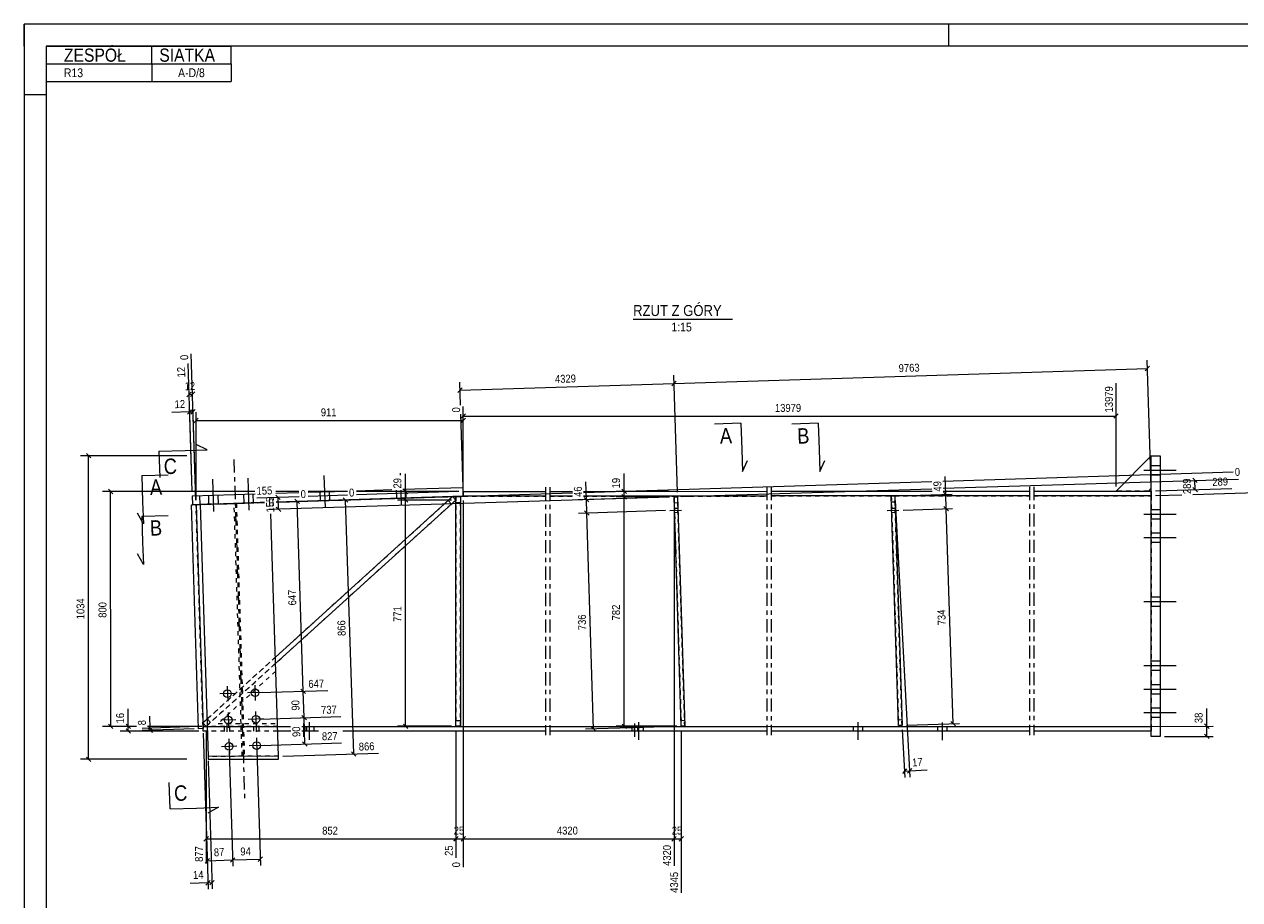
# Model space of a CAD drawing. Header units: millimetres. Extents: x 0 to 420, y 0 to 610.
# Tile 4 of 5: x 0 to 276, y 411 to 610. Entities that reach past the tile are written whole.
import ezdxf

# ---------------------------------------------------------------- set-up
doc = ezdxf.new("R2010")
doc.units = ezdxf.units.MM
for name, pattern in [('XKITLINE00', [0]), ('XKITLINE01', [4, 1, -1, 1, -1]), ('XKITLINE02', [4, 2, -2]), ('XKITLINE03', [6, 3, -1, 1, -1])]:
    doc.linetypes.add(name, pattern=pattern)
for name, color, linetype, lineweight in [('Arkusz rysunku', 3, 'Continuous', 0), ('Element', 2, 'Continuous', 0), ('Inny typ obiektu', 7, 'Continuous', 0), ('Przekrój', 7, 'Continuous', 0), ('Wymiar', 4, 'Continuous', 0), ('Śruba', 3, 'Continuous', 0)]:
    doc.layers.add(name, color=color, linetype=linetype, lineweight=lineweight)
doc.styles.add('ARIAL', font='ARIAL.TTF')

msp = doc.modelspace()

# ---------------------------------------------------------------- linework, layer by layer
at = {"layer": 'Arkusz rysunku', "linetype": 'XKITLINE00', "lineweight": 0}
for p, q in [((420, 610), (0, 610)), ((0, 610), (0, 0)), ((0, 605), (0, 610)), ((210, 605), (210, 610)), ((415, 605), (5, 605)), ((5, 605), (5, 5)), ((5, 594), (0, 594))]:
    msp.add_line(p, q, dxfattribs=at)
at = {"layer": 'Element', "linetype": 'XKITLINE03', "lineweight": 0}
for p, q in [((47.61, 511.19), (50.05, 433.76)), ((118.38, 504.86), (118.38, 448.55)), ((119.38, 504.86), (119.38, 448.55)), ((168.66, 504.91), (168.66, 448.55)), ((169.66, 504.91), (169.66, 448.55)), ((228.34, 504.94), (228.34, 448.55)), ((229.34, 504.94), (229.34, 448.55))]:
    msp.add_line(p, q, dxfattribs=at)
at = {"layer": 'Element', "linetype": 'XKITLINE00', "lineweight": 0}
for p, q in [((248.01, 504.01), (256, 512.01)), ((256, 512.01), (258, 512.01)), ((256.02, 448.28), (256, 512.01)), ((258, 512.01), (258.02, 448.28)), ((38.15, 502.89), (52.42, 503.34)), ((38.15, 502.89), (38.21, 500.89)), ((39.93, 500.94), (39.86, 502.94)), ((97.3, 502.74), (57.03, 466.26)), ((57.14, 503.49), (62.4, 503.65)), ((99.72, 502.83), (57.21, 501.49)), ((64.45, 503.72), (73.39, 504)), ((75.45, 504.07), (83.49, 504.32)), ((86.01, 504.4), (99.65, 504.83)), ((97.3, 502.74), (98.01, 501.95)), ((98.05, 450.59), (98.05, 502.75)), ((98.05, 502.75), (99.12, 502.75)), ((99.12, 502.75), (99.12, 450.59)), ((99.65, 504.83), (99.72, 502.83)), ((99.72, 503.9), (118.38, 503.9)), ((99.72, 502.83), (99.72, 503.9)), ((118.38, 502.83), (99.72, 502.83)), ((119.38, 503.93), (124.5, 503.93)), ((124.54, 502.86), (119.38, 502.86)), ((127.02, 503.93), (168.66, 503.94)), ((168.66, 502.87), (127.06, 502.86)), ((147.59, 502.69), (148.39, 502.71)), ((149.23, 450.57), (147.59, 502.69)), ((148.39, 502.71), (150.03, 450.6)), ((169.66, 503.97), (206.2, 503.98)), ((228.34, 502.91), (169.66, 502.91)), ((196.95, 502.86), (197.75, 502.89)), ((198.6, 450.75), (196.95, 502.86)), ((197.75, 502.89), (199.4, 450.77)), ((208.72, 503.98), (228.34, 503.98)), ((229.34, 504.01), (256.01, 504.01)), ((256.01, 502.95), (229.34, 502.94)), ((255.34, 504.01), (256.01, 504.68)), ((37.95, 500.88), (38.21, 500.89)), ((39.55, 450.02), (37.95, 500.88)), ((54.55, 501.4), (38.21, 500.89)), ((39.02, 500.91), (40.62, 450.05)), ((39.93, 500.94), (41.73, 443.75)), ((98.01, 501.95), (57.07, 464.86)), ((57.74, 443.76), (56, 498.79)), ((40.62, 450.05), (39.55, 450.02)), ((41.47, 452.16), (40.58, 451.35)), ((41.3, 450.56), (40.58, 451.35)), ((40.62, 450.55), (40.6, 450.55)), ((40.62, 449.49), (40.62, 450.55)), ((40.62, 450.55), (41.52, 450.55)), ((41.51, 450.76), (41.3, 450.56)), ((57.53, 450.55), (60.49, 450.55)), ((63.01, 450.55), (118.38, 450.55)), ((99.12, 450.59), (98.05, 450.59)), ((119.38, 450.55), (168.66, 450.55)), ((150.03, 450.6), (149.23, 450.57)), ((169.66, 450.55), (228.34, 450.55)), ((199.4, 450.77), (198.6, 450.75)), ((229.34, 450.55), (256.02, 450.55)), ((41.55, 449.49), (40.62, 449.49)), ((60.53, 449.49), (57.56, 449.49)), ((66.81, 449.49), (63.05, 449.49)), ((118.38, 449.49), (72.34, 449.49)), ((168.66, 449.49), (119.38, 449.49)), ((228.34, 449.49), (169.66, 449.49)), ((256.02, 449.49), (229.34, 449.49)), ((258.02, 448.28), (256.02, 448.28)), ((57.74, 443.76), (41.73, 443.75)), ((41.73, 443.75), (41.73, 443.09)), ((41.73, 443.09), (57.74, 443.09)), ((57.74, 443.09), (57.74, 443.76))]:
    msp.add_line(p, q, dxfattribs=at)
at = {"layer": 'Element', "linetype": 'XKITLINE01', "lineweight": 0}
for p, q in [((256.01, 504.68), (256, 512.01)), ((256, 512.01), (256, 512.01)), ((256, 512.01), (256, 512.01)), ((97.3, 502.74), (40.58, 451.35)), ((57.21, 501.49), (99.72, 502.83)), ((98.01, 501.95), (97.3, 502.74)), ((99.12, 502.75), (98.05, 502.75)), ((98.05, 502.75), (98.05, 450.59)), ((99.12, 450.59), (99.12, 502.75)), ((99.72, 502.83), (118.38, 502.83)), ((119.38, 502.86), (124.54, 502.86)), ((127.06, 502.86), (168.66, 502.87)), ((148.39, 502.71), (147.59, 502.69)), ((147.59, 502.69), (149.23, 450.57)), ((150.03, 450.6), (148.39, 502.71)), ((169.66, 502.91), (228.34, 502.91)), ((197.75, 502.89), (196.95, 502.86)), ((196.95, 502.86), (198.6, 450.75)), ((199.4, 450.77), (197.75, 502.89)), ((229.34, 502.94), (256.01, 502.95)), ((255.34, 504.01), (248.01, 504.01)), ((256.01, 504.01), (256.01, 502.95)), ((256.01, 502.95), (256.02, 450.55)), ((38.21, 500.89), (39.02, 500.91)), ((39.02, 500.91), (54.55, 501.4)), ((40.6, 450.55), (39.02, 500.91)), ((54.55, 501.4), (39.93, 500.94)), ((41.3, 450.56), (98.01, 501.95)), ((49.25, 451.22), (47.67, 501.19)), ((48.17, 501.2), (49.75, 451.22)), ((97.02, 501.06), (96.31, 501.85)), ((97.02, 501.06), (96.31, 501.85)), ((98.05, 501.42), (99.12, 501.42)), ((98.05, 501.42), (99.12, 501.42)), ((147.63, 501.35), (148.43, 501.38)), ((147.63, 501.35), (148.43, 501.38)), ((196.99, 501.53), (197.79, 501.55)), ((196.99, 501.53), (197.79, 501.55)), ((57.03, 466.26), (41.47, 452.16)), ((57.03, 466.26), (41.47, 452.16)), ((57.07, 464.86), (41.51, 450.76)), ((57.13, 463.11), (44.01, 451.22)), ((41.3, 450.56), (40.58, 451.35)), ((41.3, 450.56), (40.58, 451.35)), ((40.58, 451.35), (41.3, 450.56)), ((40.62, 450.55), (60.49, 450.55)), ((57.53, 450.55), (41.52, 450.55)), ((42.28, 451.46), (41.57, 452.25)), ((42.28, 451.46), (41.57, 452.25)), ((44.01, 451.22), (57.5, 451.22)), ((49.49, 443.76), (49.25, 451.22)), ((49.75, 451.22), (49.99, 443.76)), ((63.01, 450.55), (118.38, 450.55)), ((98.05, 451.92), (99.12, 451.92)), ((98.05, 451.92), (99.12, 451.92)), ((98.05, 450.59), (99.12, 450.59)), ((119.38, 450.55), (168.66, 450.55)), ((149.19, 451.91), (149.99, 451.93)), ((149.19, 451.91), (149.99, 451.93)), ((149.23, 450.57), (150.03, 450.6)), ((169.66, 450.55), (228.34, 450.55)), ((198.56, 452.08), (199.36, 452.1)), ((198.56, 452.08), (199.36, 452.1)), ((198.6, 450.75), (199.4, 450.77)), ((229.34, 450.55), (256.02, 450.55)), ((256.02, 450.55), (256.02, 449.49)), ((57.56, 449.49), (41.55, 449.49)), ((57.56, 449.49), (41.55, 449.49)), ((57.74, 443.76), (41.73, 443.75))]:
    msp.add_line(p, q, dxfattribs=at)
at = {"layer": 'Inny typ obiektu', "linetype": 'XKITLINE00', "lineweight": 0}
for p, q in [((5, 605), (47, 605)), ((5, 605), (5, 601)), ((29, 601), (29, 605)), ((47, 601), (47, 605)), ((5, 601), (47, 601)), ((5, 601), (5, 597)), ((29, 601), (29, 597)), ((47, 601), (47, 597)), ((5, 597), (47, 597)), ((138.3, 543), (160.9, 543))]:
    msp.add_line(p, q, dxfattribs=at)
at = {"layer": 'Przekrój', "linetype": 'XKITLINE00', "lineweight": 0}
for p, q in [((162.77, 519.4), (156.77, 519.21)), ((162.77, 519.4), (162.96, 513.4)), ((180.34, 519.4), (174.35, 519.21)), ((180.34, 519.4), (180.53, 513.4)), ((41.56, 513.39), (39.02, 514.56)), ((30.56, 513.04), (36.56, 513.23)), ((30.56, 513.04), (30.75, 507.05)), ((36.56, 513.23), (41.56, 513.39)), ((162.96, 513.4), (163.12, 508.41)), ((163.12, 508.41), (164.29, 510.95)), ((180.53, 513.4), (180.69, 508.41)), ((180.69, 508.41), (181.86, 510.95)), ((26.69, 507.53), (32.69, 507.72)), ((26.69, 507.53), (26.88, 501.53)), ((26.88, 501.53), (27.04, 496.53)), ((27.04, 496.53), (25.71, 498.99)), ((26.69, 498.29), (32.69, 498.48)), ((26.69, 498.29), (26.88, 492.3)), ((26.88, 492.3), (27.04, 487.3)), ((27.04, 487.3), (25.71, 489.76)), ((33.12, 431.83), (32.94, 437.83)), ((33.12, 431.83), (39.12, 432.02)), ((39.12, 432.02), (44.12, 432.18)), ((44.12, 432.18), (41.66, 430.85))]:
    msp.add_line(p, q, dxfattribs=at)
at = {"layer": 'Wymiar', "linetype": 'XKITLINE00', "lineweight": 0}
for p, q in [((38.12, 503.89), (37.2, 532.94)), ((38.98, 501.91), (37.93, 535.15)), ((255.97, 505.01), (255.07, 533.69)), ((148.36, 503.71), (147.52, 530.29)), ((148.36, 503.71), (147.52, 530.29)), ((147.58, 528.43), (255.13, 531.83)), ((255.62, 532.35), (254.63, 531.3)), ((99.48, 527.42), (98.5, 526.37)), ((99.1, 523.54), (98.93, 528.76)), ((98.99, 526.9), (147.58, 528.43)), ((148.07, 528.96), (147.08, 527.91)), ((148.07, 528.96), (147.08, 527.91)), ((248.01, 505.01), (248, 528.54)), ((37.92, 526.48), (36.93, 525.43)), ((37.42, 525.96), (38.22, 525.98)), ((38.72, 526.51), (37.73, 525.46)), ((37.55, 521.96), (33.53, 521.83)), ((37.55, 521.96), (33.53, 521.83)), ((38.04, 522.48), (37.06, 521.43)), ((38.12, 503.89), (37.49, 523.82)), ((37.55, 521.96), (38.35, 521.98)), ((38.84, 522.51), (37.86, 521.46)), ((38.98, 501.91), (38.29, 523.84)), ((39.01, 501.91), (39.01, 521.88)), ((99.72, 504.9), (99.71, 523.18)), ((99.72, 504.9), (99.71, 521.89)), ((39.52, 520.53), (38.5, 519.51)), ((39.01, 520.02), (99.71, 520.03)), ((99.69, 504.9), (99.16, 521.49)), ((100.22, 521.54), (99.21, 520.52)), ((100.22, 520.54), (99.21, 519.52)), ((99.71, 521.03), (248, 521.04)), ((248.51, 521.55), (247.49, 520.54)), ((36.95, 512.01), (12.76, 512.01)), ((14.11, 512.52), (15.13, 511.51)), ((14.62, 443.09), (14.62, 512.01)), ((208.65, 506.27), (274.62, 508.35)), ((86.61, 503.9), (86.61, 507.92)), ((86.61, 503.9), (86.61, 507.92)), ((127.03, 503.69), (206.13, 506.19)), ((127.68, 502.06), (127.56, 506.08)), ((127.68, 502.06), (127.56, 506.08)), ((136.28, 503.93), (136.28, 507.95)), ((136.28, 503.93), (136.28, 507.95)), ((208.7, 504.62), (275.81, 506.73)), ((209.35, 503.25), (209.22, 507.27)), ((209.35, 503.25), (209.22, 507.27)), ((265.41, 506.91), (266.46, 505.93)), ((266, 504.33), (265.94, 506.42)), ((52.4, 503.89), (17.75, 503.89)), ((19.1, 504.4), (20.12, 503.38)), ((19.62, 450.56), (19.61, 503.89)), ((62.43, 502.72), (52.81, 502.42)), ((146.59, 502.65), (55.56, 499.78)), ((57.11, 503.06), (58.16, 502.08)), ((62.39, 503.89), (57.13, 503.89)), ((57.21, 501.49), (124.51, 503.61)), ((57.72, 499.85), (57.63, 502.57)), ((73.4, 503.89), (64.45, 503.89)), ((73.42, 503.07), (64.48, 502.78)), ((98.72, 503.9), (75.45, 503.89)), ((98.72, 503.87), (75.48, 503.13)), ((98.72, 503.9), (84.75, 503.89)), ((86.1, 504.4), (87.12, 503.39)), ((86.61, 501.95), (86.61, 503.9)), ((146.59, 502.65), (125.82, 502)), ((127.16, 502.55), (128.21, 501.57)), ((146.59, 503.93), (134.42, 503.93)), ((146.59, 502.69), (134.42, 502.68)), ((146.59, 502.69), (134.42, 502.68)), ((135.77, 504.44), (136.79, 503.42)), ((135.77, 503.19), (136.79, 502.18)), ((135.77, 503.19), (136.79, 502.18)), ((136.28, 502.68), (136.28, 503.93)), ((136.29, 450.57), (136.28, 502.68)), ((149.39, 502.74), (206.19, 504.54)), ((198.75, 502.92), (210.79, 503.3)), ((208.82, 503.74), (209.87, 502.76)), ((209.45, 500), (209.35, 503.25)), ((257, 504.05), (274.32, 504.59)), ((257, 502.98), (262.92, 503.17)), ((265.44, 503.24), (287.35, 503.94)), ((265.48, 504.82), (266.53, 503.84)), ((40.01, 500.95), (54.55, 501.4)), ((40.01, 500.95), (54.55, 501.4)), ((40.01, 500.95), (54.55, 501.4)), ((57.19, 500.34), (58.24, 499.36)), ((57.21, 501.49), (75.15, 502.05)), ((57.21, 501.49), (64.16, 501.71)), ((61.48, 502.13), (62.53, 501.15)), ((63.36, 458.54), (62, 501.64)), ((72.47, 502.48), (73.52, 501.49)), ((74.82, 444.3), (73, 501.99)), ((97.01, 501.95), (84.75, 501.95)), ((97.01, 501.95), (84.75, 501.95)), ((86.1, 502.46), (87.12, 501.44)), ((86.1, 502.46), (87.12, 501.44)), ((86.62, 450.58), (86.61, 501.95)), ((99.72, 501.83), (99.73, 418.55)), ((99.72, 501.83), (99.73, 428.15)), ((127.78, 498.98), (127.68, 502.06)), ((147.59, 501.69), (147.6, 428.15)), ((147.59, 501.69), (147.6, 418.87)), ((197.81, 501.89), (201.17, 439)), ((199.67, 499.69), (210.89, 500.05)), ((199.67, 499.69), (210.89, 500.05)), ((208.92, 500.5), (209.97, 499.51)), ((208.92, 500.5), (209.97, 499.51)), ((210.99, 451.14), (209.45, 500)), ((145.63, 499.55), (125.92, 498.93)), ((145.63, 499.55), (125.92, 498.93)), ((127.26, 499.48), (128.3, 498.49)), ((127.26, 499.48), (128.3, 498.49)), ((129.33, 449.94), (127.78, 498.98)), ((53.41, 458.22), (68.98, 458.71)), ((53.41, 458.22), (68.98, 458.71)), ((62.84, 459.03), (63.89, 458.04)), ((62.84, 459.03), (63.89, 458.04)), ((63.55, 452.54), (63.36, 458.54)), ((23.62, 450.55), (23.62, 454.57)), ((23.62, 450.55), (23.62, 454.57)), ((28.61, 450.17), (28.52, 452.86)), ((28.61, 450.17), (28.52, 452.86)), ((53.6, 452.22), (71.87, 452.8)), ((53.6, 452.22), (71.87, 452.8)), ((63.03, 453.03), (64.08, 452.05)), ((63.03, 453.03), (64.08, 452.05)), ((268.62, 450.61), (268.62, 454.63)), ((268.62, 450.61), (268.62, 454.63)), ((25.48, 450.56), (17.76, 450.56)), ((19.11, 451.07), (20.13, 450.05)), ((25.48, 450.55), (21.76, 450.55)), ((23.11, 451.06), (24.13, 450.04)), ((23.62, 449.49), (23.62, 450.55)), ((39.6, 450.52), (26.75, 450.11)), ((40.3, 450.56), (28, 450.56)), ((39.62, 450.55), (28, 450.55)), ((28.08, 450.67), (29.13, 449.68)), ((28.1, 450.17), (29.15, 449.18)), ((28.62, 449.67), (28.61, 450.17)), ((41.6, 450.55), (60.49, 450.56)), ((63.01, 450.56), (270.06, 450.61)), ((63.74, 446.54), (63.55, 452.54)), ((97.05, 450.59), (84.76, 450.58)), ((86.11, 451.09), (87.13, 450.08)), ((148.23, 450.54), (127.47, 449.89)), ((128.8, 450.44), (129.85, 449.45)), ((148.23, 450.57), (134.43, 450.57)), ((135.78, 451.08), (136.8, 450.06)), ((200.4, 450.8), (212.43, 451.18)), ((210.47, 451.63), (211.52, 450.65)), ((268.11, 451.12), (269.13, 450.1)), ((268.62, 448.28), (268.62, 450.61)), ((39.62, 449.49), (21.76, 449.49)), ((23.11, 449.99), (24.13, 448.98)), ((38.55, 449.99), (26.77, 449.62)), ((40.65, 449.05), (41.61, 418.59)), ((40.65, 449.05), (41.77, 413.6)), ((41.3, 449.56), (41.3, 419.39)), ((98.05, 449.59), (98.05, 428.15)), ((98.05, 449.59), (98.05, 420.74)), ((149.23, 449.57), (149.24, 412.75)), ((199.45, 449.77), (200.03, 438.94)), ((259.02, 448.28), (270.06, 448.28)), ((268.11, 448.79), (269.13, 447.77)), ((46.56, 445), (47.39, 418.78)), ((46.56, 445), (47.39, 418.78)), ((52.83, 445.2), (53.65, 418.97)), ((53.79, 446.23), (72.06, 446.8)), ((63.22, 447.03), (64.27, 446.05)), ((74.29, 444.79), (75.34, 443.8)), ((36.95, 443.09), (12.76, 443.09)), ((14.11, 443.6), (15.13, 442.58)), ((41.76, 442.76), (42.68, 413.63)), ((58.74, 443.79), (80.44, 444.47)), ((200.43, 440.91), (199.47, 439.84)), ((199.95, 440.38), (201.09, 440.44)), ((201.58, 440.98), (200.61, 439.9)), ((201.09, 440.44), (205.11, 440.66)), ((201.09, 440.44), (205.11, 440.66)), ((41.81, 425.53), (40.79, 424.51)), ((98.56, 425.54), (97.54, 424.52)), ((98.56, 425.54), (97.59, 424.57)), ((98.05, 425.63), (98.05, 420.74)), ((100.24, 425.54), (99.22, 424.52)), ((100.24, 425.54), (99.22, 424.52)), ((99.73, 425.63), (99.73, 418.55)), ((148.11, 425.54), (147.09, 424.52)), ((148.11, 425.54), (147.14, 424.57)), ((147.6, 425.63), (147.6, 418.87)), ((149.74, 425.54), (148.73, 424.52)), ((41.3, 425.02), (98.05, 425.03)), ((98.05, 425.03), (99.73, 425.03)), ((99.73, 425.03), (147.6, 425.03)), ((147.6, 425.03), (149.24, 425.03)), ((42.06, 420.56), (41.07, 419.51)), ((41.57, 420.03), (47.34, 420.22)), ((47.84, 420.74), (46.85, 419.69)), ((47.84, 420.74), (46.85, 419.69)), ((47.34, 420.22), (53.61, 420.41)), ((54.1, 420.94), (53.11, 419.89)), ((41.73, 415.04), (37.71, 414.91)), ((41.73, 415.04), (37.71, 414.91)), ((42.22, 415.56), (41.23, 414.51)), ((41.73, 415.04), (42.64, 415.07)), ((43.13, 415.59), (42.14, 414.54))]:
    msp.add_line(p, q, dxfattribs=at)
at = {"layer": 'Śruba', "linetype": 'XKITLINE00', "lineweight": 0}
for p, q in [((85.49, 507.6), (85.48, 508.05)), ((85.49, 507.6), (85.48, 508.05)), ((261.67, 508.68), (254.34, 508.68)), ((261.67, 508.68), (254.34, 508.68)), ((261.67, 508.68), (254.34, 508.68)), ((261.67, 508.68), (254.34, 508.68)), ((258, 509.75), (256, 509.75)), ((258, 509.75), (256, 509.75)), ((258, 509.75), (256, 509.75)), ((258, 509.75), (256, 509.75)), ((43.07, 499.37), (42.83, 506.7)), ((43.07, 499.37), (42.83, 506.7)), ((51.06, 499.63), (50.83, 506.96)), ((51.06, 499.63), (50.83, 506.96)), ((68.39, 500.17), (68.15, 507.5)), ((68.39, 500.17), (68.15, 507.5)), ((258, 507.61), (256, 507.61)), ((258, 507.61), (256, 507.61)), ((258, 507.61), (256, 507.61)), ((258, 507.61), (256, 507.61)), ((41.95, 501.01), (41.88, 503.01)), ((41.95, 501.01), (41.88, 503.01)), ((44.08, 501.07), (44.02, 503.07)), ((44.08, 501.07), (44.02, 503.07)), ((49.94, 501.26), (49.88, 503.26)), ((49.94, 501.26), (49.88, 503.26)), ((52.08, 501.33), (52.01, 503.33)), ((52.08, 501.33), (52.01, 503.33)), ((67.27, 501.81), (67.2, 503.8)), ((67.27, 501.81), (67.2, 503.8)), ((69.4, 501.87), (69.34, 503.87)), ((69.4, 501.87), (69.34, 503.87)), ((84.59, 502.35), (84.53, 504.21)), ((84.59, 502.35), (84.53, 504.21)), ((85.71, 500.72), (85.6, 504.21)), ((85.71, 500.72), (85.6, 504.21)), ((86.72, 502.42), (86.66, 504.42)), ((86.72, 502.42), (86.66, 504.42)), ((147.67, 500.08), (148.47, 500.1)), ((197.04, 500.08), (197.84, 500.1)), ((258.01, 499.75), (256.01, 499.75)), ((258.01, 499.75), (256.01, 499.75)), ((258.01, 499.75), (256.01, 499.75)), ((258.01, 499.75), (256.01, 499.75)), ((146.63, 499.58), (149.3, 499.66)), ((147.7, 499.15), (148.5, 499.17)), ((196, 499.58), (198.67, 499.66)), ((197.07, 499.15), (197.87, 499.17)), ((261.67, 498.68), (254.34, 498.68)), ((261.67, 498.68), (254.34, 498.68)), ((261.67, 498.68), (254.34, 498.68)), ((261.67, 498.68), (254.34, 498.68)), ((258.01, 497.61), (256.01, 497.61)), ((258.01, 497.61), (256.01, 497.61)), ((258.01, 497.61), (256.01, 497.61)), ((258.01, 497.61), (256.01, 497.61)), ((258.01, 494.41), (256.01, 494.41)), ((258.01, 494.41), (256.01, 494.41)), ((261.67, 493.35), (254.34, 493.35)), ((261.67, 493.35), (254.34, 493.35)), ((258.01, 492.28), (256.01, 492.28)), ((258.01, 492.28), (256.01, 492.28)), ((261.68, 478.82), (254.34, 478.81)), ((261.68, 478.82), (254.34, 478.81)), ((258.01, 479.88), (256.01, 479.88)), ((258.01, 479.88), (256.01, 479.88)), ((258.01, 477.75), (256.01, 477.75)), ((258.01, 477.75), (256.01, 477.75)), ((261.68, 464.28), (254.35, 464.28)), ((261.68, 464.28), (254.35, 464.28)), ((258.02, 465.35), (256.02, 465.35)), ((258.02, 465.35), (256.02, 465.35)), ((258.02, 463.21), (256.02, 463.21)), ((258.02, 463.21), (256.02, 463.21)), ((46.1, 459.72), (46.21, 456.26)), ((52.36, 459.92), (52.47, 456.46)), ((261.68, 458.95), (254.35, 458.95)), ((261.68, 458.95), (254.35, 458.95)), ((261.68, 458.95), (254.35, 458.95)), ((261.68, 458.95), (254.35, 458.95)), ((258.02, 460.01), (256.02, 460.01)), ((258.02, 460.01), (256.02, 460.01)), ((258.02, 460.01), (256.02, 460.01)), ((258.02, 460.01), (256.02, 460.01)), ((47.88, 458.05), (44.42, 457.94)), ((54.15, 458.24), (50.68, 458.14)), ((258.02, 457.88), (256.02, 457.88)), ((258.02, 457.88), (256.02, 457.88)), ((258.02, 457.88), (256.02, 457.88)), ((258.02, 457.88), (256.02, 457.88)), ((46.29, 453.73), (46.4, 450.26)), ((52.55, 453.93), (52.66, 450.46)), ((261.68, 453.62), (254.35, 453.61)), ((261.68, 453.62), (254.35, 453.61)), ((261.68, 453.62), (254.35, 453.61)), ((261.68, 453.62), (254.35, 453.61)), ((258.02, 454.68), (256.02, 454.68)), ((258.02, 454.68), (256.02, 454.68)), ((258.02, 454.68), (256.02, 454.68)), ((258.02, 454.68), (256.02, 454.68)), ((48.07, 452.05), (44.61, 451.94)), ((54.34, 452.25), (50.87, 452.14)), ((63.52, 448.19), (63.52, 451.19)), ((63.78, 449.49), (63.78, 450.55)), ((64.18, 449.49), (64.18, 450.55)), ((64.81, 447.49), (64.81, 451.49)), ((65.85, 449.49), (65.85, 450.55)), ((138.06, 449.49), (138.06, 450.55)), ((138.6, 449.49), (138.6, 450.55)), ((138.72, 448.19), (138.72, 451.19)), ((139.38, 449.49), (139.38, 450.55)), ((139.63, 447.49), (139.63, 451.49)), ((140.67, 449.49), (140.67, 450.55)), ((188.38, 449.49), (188.38, 450.55)), ((189.41, 447.49), (189.41, 451.49)), ((190.45, 449.49), (190.45, 450.55)), ((207.55, 449.49), (207.55, 450.55)), ((208.58, 447.45), (208.58, 451.45)), ((209.62, 449.49), (209.62, 450.55)), ((258.02, 452.55), (256.02, 452.55)), ((258.02, 452.55), (256.02, 452.55)), ((258.02, 452.55), (256.02, 452.55)), ((258.02, 452.55), (256.02, 452.55)), ((46.48, 447.73), (46.58, 444.27)), ((52.74, 447.93), (52.85, 444.46)), ((48.26, 446.05), (44.8, 445.94)), ((54.53, 446.25), (51.06, 446.14))]:
    msp.add_line(p, q, dxfattribs=at)
at = {"layer": 'Śruba', "linetype": 'XKITLINE02', "lineweight": 0}
for p, q in [((147.67, 500.08), (148.47, 500.1)), ((197.04, 500.08), (197.84, 500.1)), ((146.63, 499.58), (149.3, 499.66)), ((147.7, 499.15), (148.5, 499.17)), ((196, 499.58), (198.67, 499.66)), ((197.07, 499.15), (197.87, 499.17)), ((45.43, 450.55), (45.43, 449.48)), ((46.03, 451.35), (46.03, 448.02)), ((46.63, 450.55), (46.63, 449.48)), ((52.09, 450.55), (52.09, 449.49)), ((52.69, 451.35), (52.69, 448.02)), ((53.29, 450.55), (53.29, 449.49))]:
    msp.add_line(p, q, dxfattribs=at)
at = {"layer": 'Śruba', "linetype": 'XKITLINE00', "lineweight": 0}
for centre in [(46.15, 457.99), (52.42, 458.19), (46.34, 452), (52.6, 452.19), (46.53, 446), (52.79, 446.2)]:
    msp.add_circle(centre, 0.867, dxfattribs=at)

# ---------------------------------------------------------------- texts
at = {"layer": 'Inny typ obiektu', "style": 'ARIAL', "width": 0.85}
for s, height, p in [('ZESPÓŁ', 3, (9, 601.5)), ('SIATKA', 3, (30.66, 601.5)), ('R13', 2, (9, 598)), ('A-D/8', 2, (34.93, 598)), ('RZUT Z GÓRY', 2.5, (138.3, 543.75)), ('1:15', 2, (147, 540.25))]:
    msp.add_text(s, height=height, dxfattribs=at).set_placement(p)
at = {"layer": 'Przekrój', "style": 'ARIAL', "width": 0.85}
for s, rotation, p in [('A', 1.8048, (158.05, 514.75)), ('B', 1.8105, (175.63, 514.75)), ('C', 1.8105, (31.73, 507.83)), ('A', 1.8048, (28.58, 503.09)), ('B', 1.8105, (28.58, 493.85)), ('C', 1.8105, (34.07, 433.61))]:
    msp.add_text(s, height=3.5, rotation=rotation, dxfattribs=at).set_placement(p)
at = {"layer": 'Wymiar', "style": 'ARIAL', "width": 0.85}
for s, rotation, p in [('0', 91.805, (37.26, 533.79)), ('9763', 1.8105, (198.65, 531)), ('12', 91.805, (36.58, 529.85)), ('4329', 1.8105, (120.58, 528.54)), ('12', 1.8105, (36.46, 526.89)), ('13979', 90.0059, (247.28, 521.86)), ('12', 1.8105, (34.18, 522.81)), ('911', 0.0057, (67.36, 520.98)), ('0', 90.0059, (98.99, 521.85)), ('13979', 0.0057, (170.52, 521.99)), ('0', 1.8105, (275.01, 507.43)), ('29', 90.0059, (85.65, 504.57)), ('19', 90.0059, (135.32, 504.61)), ('49', 91.805, (208.37, 503.9)), ('289', 91.805, (265.07, 503.34)), ('289', 1.8105, (269.9, 505.17)), ('155', 1.8105, (52.79, 503.14)), ('155', 91.805, (56.78, 499.18)), ('0', 1.8105, (62.8, 502.39)), ('0', 1.8105, (73.79, 502.73)), ('46', 91.805, (126.7, 502.7)), ('0', 1.8105, (55.54, 500.5)), ('647', 91.805, (61.79, 478.06)), ('1034', 90.0002, (13.66, 474.88)), ('800', 90.0059, (18.66, 475.22)), ('782', 90.0059, (135.32, 474.63)), ('771', 90.0059, (85.66, 474.27)), ('736', 91.805, (127.66, 472.43)), ('734', 91.805, (209.32, 473.54)), ('866', 91.805, (73.01, 471.11)), ('647', 1.8105, (64.56, 459.29)), ('90', 91.805, (62.54, 454.17)), ('16', 90.0002, (22.66, 451.23)), ('737', 1.8105, (67.45, 453.38)), ('38', 90.0174, (267.66, 451.29)), ('8', 91.805, (27.63, 450.82)), ('90', 91.805, (62.73, 448.18)), ('827', 1.8105, (67.64, 447.38)), ('866', 1.8105, (76.01, 445.05)), ('17', 3.0653, (201.72, 441.44)), ('852', 0.0057, (67.67, 425.98)), ('25', 0.0057, (97.55, 425.99)), ('4320', 0.0057, (120.99, 425.99)), ('25', 0.0057, (147.08, 425.99)), ('877', 90.0059, (40.58, 419.79)), ('87', 1.8105, (43.09, 421.04)), ('94', 1.8105, (49.11, 421.23)), ('25', 90.0059, (97.33, 421.14)), ('4320', 90.0059, (146.88, 418.87)), ('14', 1.8105, (38.35, 415.89)), ('0', 90.0059, (99.01, 418.55)), ('4345', 90.0059, (148.52, 412.75))]:
    msp.add_text(s, height=1.8, rotation=rotation, dxfattribs=at).set_placement(p)

doc.saveas('drawing.dxf')
